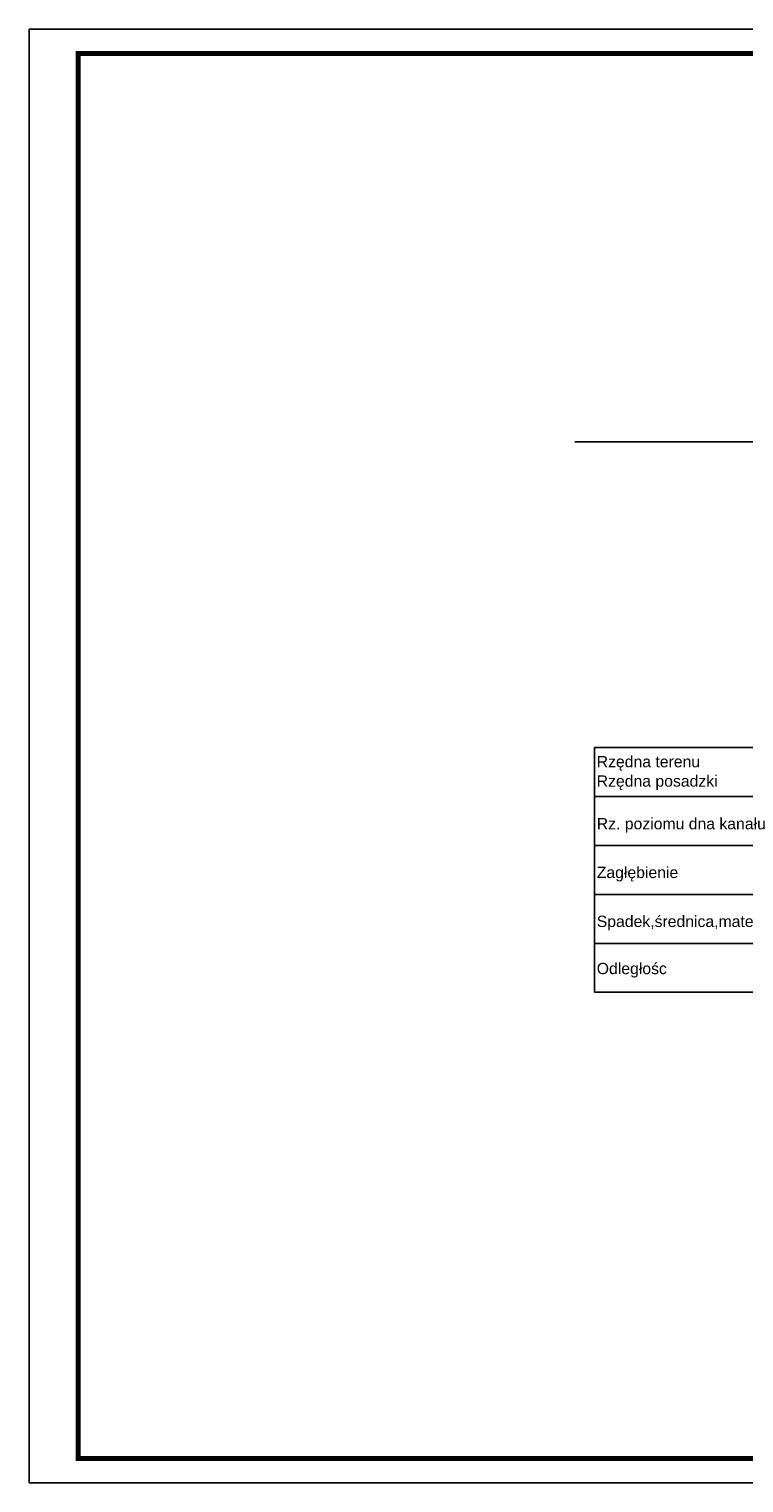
# Model space of a CAD drawing. Extents: x -118729 to -53705, y 33529 to 45095.
# Tile 11 of 83: x -88068 to -86609, y 40985 to 43955. Entities that reach past the tile are written whole.
import ezdxf

# ---------------------------------------------------------------- set-up
doc = ezdxf.new("R2010")
doc.units = 0
doc.header["$LTSCALE"] = 10
doc.header["$MEASUREMENT"] = 0
doc.linetypes.add('CONTINOUS', pattern=[0])
doc.layers.get('0').update_dxf_attribs({"color": 9, "linetype": 'CONTINUOUS'})
for name, color, linetype in [('DIMENSION', 1, 'CONTINUOUS'), ('s_kanaliza', 210, 'CONTINUOUS'), ('S_kanalizacja', 210, 'CONTINUOUS')]:
    doc.layers.add(name, color=color, linetype=linetype)
doc.styles.add('ROMANS', font='arial.ttf', dxfattribs={"height": 20})

msp = doc.modelspace()

# ---------------------------------------------------------------- linework, layer by layer
for p, q in [((-88068.38, 43954.93), (-88068.38, 40984.93)), ((-88068.38, 40984.93), (-83868.38, 40984.93)), ((-88068.38, 40984.93), (-83868.38, 40984.93))]:
    msp.add_line(p, q)
at = {"const_width": 10}
msp.add_lwpolyline([(-83918.38, 41034.93), (-87968.38, 41034.93), (-87968.38, 43904.93), (-83918.38, 43904.93)], close=True, dxfattribs=at)
at = {"layer": 'DIMENSION', "color": 7}
msp.add_line((-88068.38, 43954.93), (-83868.38, 43954.93), dxfattribs=at)
at = {"layer": 's_kanaliza', "color": 7, "linetype": 'CONTINOUS', "ltscale": 3}
msp.add_line((-86954.38, 43111.83), (-84864.49, 43111.83), dxfattribs=at)
at = {"layer": 'S_kanalizacja', "color": 7, "linetype": 'Continuous'}
for p, q in [((-86914.09, 42487.15), (-86914.09, 41987.15)), ((-86914.09, 42487.15), (-86531.97, 42487.15)), ((-86914.09, 42387.15), (-86531.97, 42387.15)), ((-86914.09, 42287.15), (-86531.97, 42287.15)), ((-86914.09, 42187.15), (-86531.97, 42187.15)), ((-86914.09, 42087.15), (-86531.97, 42087.15)), ((-86914.09, 41987.15), (-86531.97, 41987.15))]:
    msp.add_line(p, q, dxfattribs=at)

# ---------------------------------------------------------------- texts
at = {"layer": 'S_kanalizacja', "color": 7, "linetype": 'Continuous', "style": 'ROMANS'}
for s, p in [('Rzędna terenu', (-86909.47, 42446.97)), ('Rzędna posadzki', (-86909.47, 42407.3)), ('Rz. poziomu dna kanału', (-86909.37, 42320.19)), ('Zagłębienie', (-86909.37, 42220.58)), ('Spadek,średnica,materiał', (-86909.37, 42120.58)), ('Odległośc', (-86909.37, 42024.29))]:
    msp.add_text(s, height=23.04, dxfattribs=at).set_placement(p)

doc.saveas('drawing.dxf')
